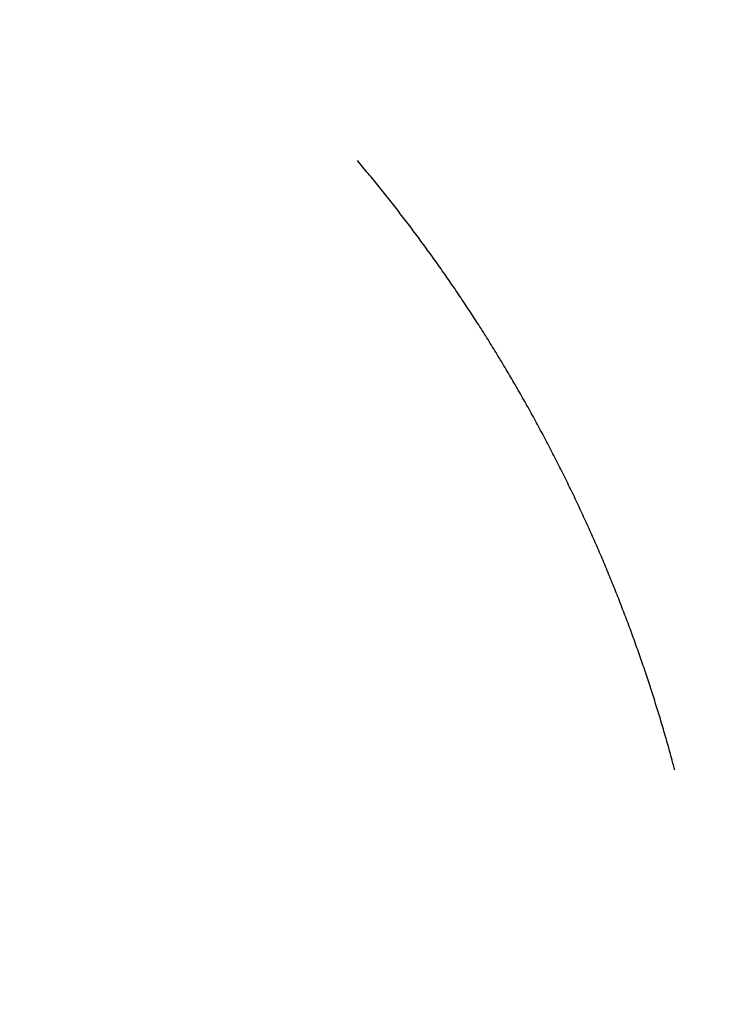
# Model space of a CAD drawing. Header units: millimetres. Extents: x -189 to 189, y -189 to 189.
# Tile 162 of 256: x -128.9 to -127.77, y -67.56 to -65.96. Entities that reach past the tile are written whole.
import ezdxf

# ---------------------------------------------------------------- set-up
doc = ezdxf.new("R2010")
doc.units = ezdxf.units.MM
doc.layers.add('Livello 01', color=7, linetype='Continuous', true_color=0x000000)

msp = doc.modelspace()

# ---------------------------------------------------------------- linework, layer by layer
at = {"layer": 'Livello 01', "color": 7, "true_color": 0xffffff}
for points, knots in [([(-96.8462, -37.7998, 297.2367), (-102.6971, -40.0703, 304.9421), (-108.5377, -42.329, 312.7123), (-114.2916, -44.5483, 320.4484), (-123.4628, -48.0841, 332.8562), (-133.2736, -51.871, 346.2088), (-137.1305, -53.3614, 351.462), (-145.8961, -56.7523, 363.3906), (-155.6072, -60.5189, 376.5245), (-160.7389, -62.5125, 383.4049), (-165.7489, -64.4589, 390.0802), (-171.1874, -66.5711, 397.2537)], [0, 0, 0, 0, 0, 0, 49.257186, 49.257186, 49.257186, 82.005087, 82.005087, 82.005087, 127.90304, 127.90304, 127.90304, 127.90304, 127.90304, 127.90304]), ([(-140.7039, -118.0646, 397.2537), (-136.2162, -114.299, 390.078), (-132.1064, -110.8504, 383.4028), (-127.9105, -107.3296, 376.5205), (-120.0025, -100.6941, 363.3666), (-112.8803, -94.7178, 351.3972), (-109.7465, -92.0882, 346.1224), (-101.7675, -85.3931, 332.7044), (-94.2801, -79.1104, 320.2245), (-89.5672, -75.1558, 312.4448), (-84.7625, -71.1242, 304.642), (-79.9334, -67.0721, 296.9205)], [0, 0, 0, 0, 0, 0, 45.900849, 45.900849, 45.900849, 78.650816, 78.650816, 78.650816, 127.911111, 127.911111, 127.911111, 127.911111, 127.911111, 127.911111])]:
    msp.add_open_spline(points, degree=5, knots=knots, dxfattribs=at)
msp.add_open_spline([(-127.8363, -67.1773, 348.8839), (-127.8931, -66.9617, 348.9237), (-127.9752, -66.7491, 348.9442), (-128.0813, -66.5454, 348.9442), (-128.2082, -66.3562, 348.9237), (-128.3523, -66.186, 348.8839)], degree=5, dxfattribs=at)

doc.saveas('drawing.dxf')
